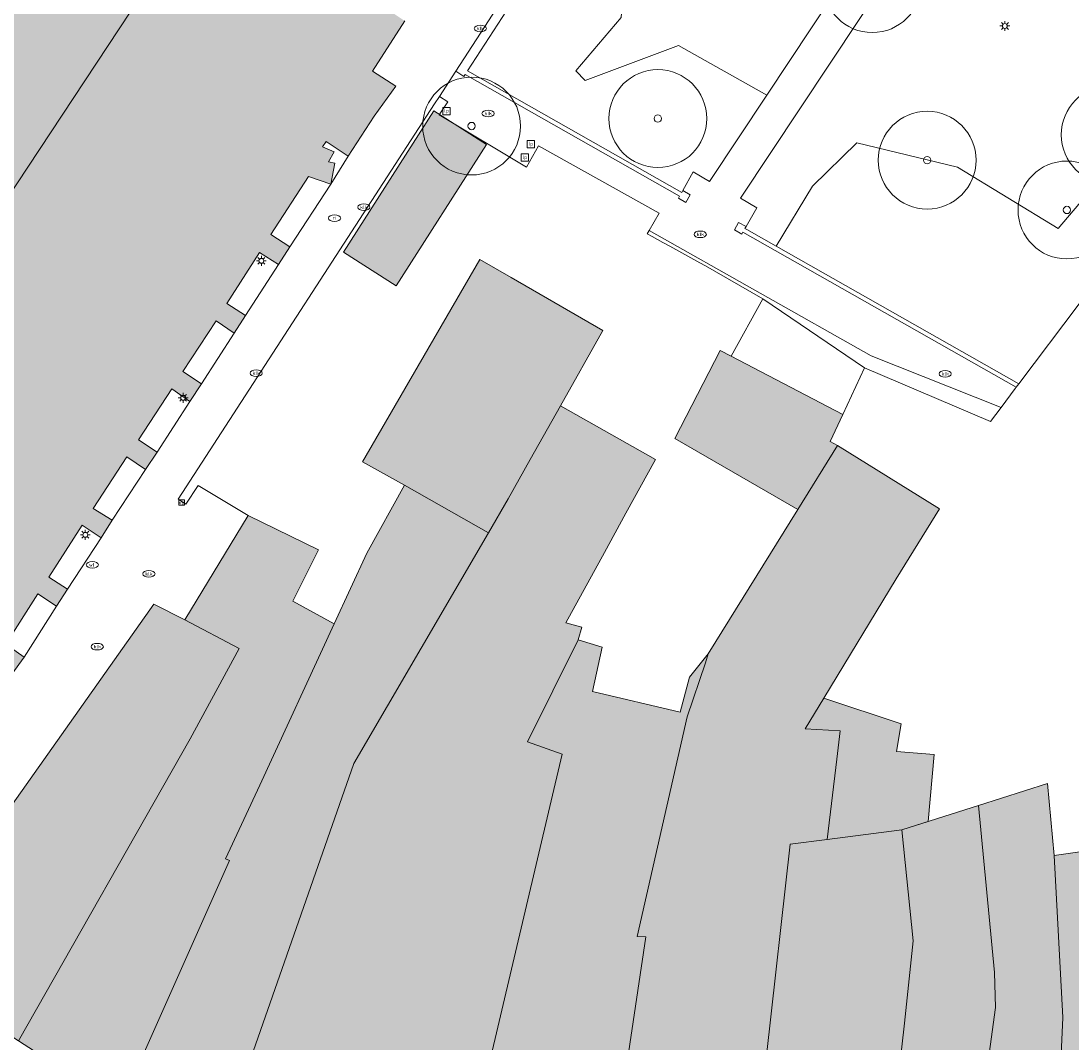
# Model space of a CAD drawing. Header units: metres. Extents: x 187482 to 189800, y 333582 to 335019.
# Tile 227 of 256: x 188946 to 188999, y 334400 to 334452. Entities that reach past the tile are written whole.
import ezdxf
from ezdxf.enums import TextEntityAlignment as Align

# ---------------------------------------------------------------- set-up
doc = ezdxf.new("R2010")
doc.units = ezdxf.units.M
doc.layers.get('0').update_dxf_attribs({"color": 252, "lineweight": 18})
for name, color, linetype, lineweight in [('B-WE-GR-BEPLANTING_CULTUUR_HEESTERS-GV', 252, 'Continuous', 18), ('B-WE-GR-BEPLANTING_CULTUUR_VASTE PLANTENVAK-GV', 252, 'Continuous', 18), ('B-WE-GR-BOOM-S', 252, 'Continuous', 18), ('B-WE-IE-MEUBILAIR-S', 252, 'Continuous', 18), ('B-WE-IE-TERREINAFSCHEIDING_KUNSTMATIG_HEKWERK-G', 252, 'IE-TERREINAFSCHEIDING_KUNSTMATIG-SO', 18), ('B-WE-IE-TERREINAFSCHEIDING_KUNSTMATIG_MUUR-G', 252, 'IE-TERREINAFSCHEIDING_KUNSTMATIG-SO', 18), ('B-WE-IE-TERREINAFSCHEIDING_KUNSTMATIG_MUUR-GV', 252, 'Continuous', 18), ('B-WE-OG-BEBOUWING-GV', 252, 'Continuous', 18), ('B-WE-OG-BEBOUWING_LUIFEL-GV', 252, 'Continuous', 18), ('B-WE-OG-TERREIN_ERF-GV', 252, 'Continuous', 18), ('B-WE-VH-OPENVERHARDING_SIERBESTRATING-GV', 252, 'Continuous', 18), ('B-WE-VH-OPENVERHARDING_STRAATBAKSTEEN-GV', 252, 'Continuous', 18)]:
    doc.layers.add(name, color=color, linetype=linetype, lineweight=lineweight)
doc.layers.add('B-WE-OG-BEBOUWING-V', color=7, linetype='Continuous', lineweight=18, true_color=0xf0f0f0)
doc.styles.add('NLCS-ISO', font='NLCS-ISO.ttf')
doc.linetypes.add('IE-TERREINAFSCHEIDING_KUNSTMATIG-SO', pattern='A,4,[82,NLCS.SHX,S=0.75,R=90,X=0,Y=0],4,-2', length=10)

# ---------------------------------------------------------------- blocks, each defined once
blk = doc.blocks.new('SIE-MEUBILAIR_BORD_LOCATIEPAAL-SO')
blk.add_lwpolyline([(-0.75, -0.75), (0.75, -0.75), (0.75, 0.75), (-0.75, 0.75)], close=True)
at = {"style": 'NLCS-ISO'}
blk.add_text('lp', height=0.75, dxfattribs=at).set_placement((0.01, 0.12), align=Align.MIDDLE_CENTER)
blk = doc.blocks.new('SIE-MEUBILAIR_BORD_VERKEER-SO')
blk.add_lwpolyline([(-0.5625, -0.5625), (0.5625, -0.5625), (0.5625, 0.5625), (-0.5625, 0.5625)], close=True)
at = {"style": 'NLCS-ISO'}
blk.add_text('vb', height=0.75, dxfattribs=at).set_placement((0, 0), align=Align.MIDDLE_CENTER)
blk = doc.blocks.new('SIE-MEUBILAIR_PAAL_LICHTMAST-SO')
for points in [[(-0.62, 0), (-1, 0)], [(-0.71, 0.71), (-0.44, 0.44)], [(0, 1), (0, 0.62)], [(0.44, 0.44), (0.71, 0.71)], [(1, 0), (0.62, 0)], [(-0.71, -0.71), (-0.44, -0.44)], [(0, -0.62), (0, -1)], [(0.44, -0.44), (0.71, -0.71)]]:
    blk.add_lwpolyline(points)
blk.add_circle((0, 0), 0.5)
blk = doc.blocks.new('SIE-MEUBILAIR_PUT_WATERLEIDINGPUT-SO')
blk.add_ellipse((0, 0), major_axis=(1.25, 0), ratio=0.54)
at = {"style": 'NLCS-ISO'}
blk.add_text('wl', height=0.75, dxfattribs=at).set_placement((-0.14, 0), align=Align.MIDDLE_CENTER)
blk = doc.blocks.new('SIE-MEUBILAIR_PUT_KOLK-SO')
blk.add_ellipse((0, 0), major_axis=(1.25, 0), ratio=0.54)
at = {"style": 'NLCS-ISO'}
blk.add_text('klk', height=0.75, dxfattribs=at).set_placement((0.03, 0), align=Align.MIDDLE_CENTER)
blk = doc.blocks.new('SIE-MEUBILAIR_PUT_RIOOLPUT-SO')
blk.add_ellipse((0, 0), major_axis=(1.25, 0), ratio=0.54)
at = {"style": 'NLCS-ISO'}
blk.add_text('ri', height=0.75, dxfattribs=at).set_placement((-0.04, 0.07), align=Align.MIDDLE_CENTER)
blk = doc.blocks.new('SGR-BOOM_GBKN-SO')
at = {"color": 0, "linetype": 'ByBlock', "lineweight": 18}
for radius in [2, 0.15]:
    blk.add_circle((0, 0), radius, dxfattribs=at)

msp = doc.modelspace()

# ---------------------------------------------------------------- hatches: boundary and pattern name
at = {"layer": 'B-WE-OG-BEBOUWING-V'}
h = msp.add_hatch(color=256, dxfattribs=at)
h.dxf.hatch_style = 1
h.paths.add_polyline_path([(188938.757, 334440.071), (188926.433, 334448.333), (188934.615, 334460.335), (188943.94, 334454.204), (188942.301, 334451.751), (188945.142, 334449.86)], flags=16)
h.paths.add_polyline_path([(188924.249, 334476.285), (188921.843, 334472.686), (188925.569, 334470.202), (188923.668, 334467.415), (188925.724, 334466.012), (188915.809, 334451.105), (188927.046, 334432.276), (188927.263, 334432.405), (188927.084, 334432.706), (188931.425, 334439.168), (188934.241, 334437.297), (188928.952, 334429.57), (188928.773, 334429.871), (188928.558, 334429.743), (188932.145, 334423.732), (188955.368, 334458.895), (188933.888, 334473.283), (188936.951, 334478.191), (188937.223, 334477.795), (188937.572, 334477.938), (188937.668, 334478.172), (188937.611, 334478.472), (188937.508, 334478.529), (188939.28, 334481.397), (188939.405, 334481.331), (188939.679, 334481.414), (188939.83, 334481.667), (188939.758, 334481.979), (188939.52, 334482.125), (188939.233, 334482.052), (188939.17, 334481.95), (188938.983, 334482.065), (188945.448, 334492.597), (188945.619, 334492.421), (188945.914, 334492.496), (188946.051, 334492.707), (188946.002, 334493.019), (188945.904, 334493.084), (188946.752, 334494.485), (188946.842, 334494.433), (188947.103, 334494.508), (188948.258, 334493.97), (188948.206, 334493.862), (188948.299, 334493.595), (188948.355, 334493.568), (188948.434, 334493.529), (188948.671, 334493.576), (188948.776, 334493.718), (188948.723, 334493.862), (188948.674, 334493.995), (188950.375, 334496.746), (188950.572, 334496.762), (188950.651, 334496.769), (188950.755, 334496.957), (188950.687, 334497.144), (188950.597, 334497.199), (188950.548, 334497.229), (188950.319, 334497), (188949.186, 334497.789), (188949.123, 334498.223), (188949.025, 334498.291), (188949.958, 334499.631), (188950.347, 334499.643), (188950.476, 334499.862), (188950.383, 334500.136), (188950.192, 334500.283), (188956.73, 334510.688), (188956.906, 334510.591), (188956.845, 334510.489), (188956.936, 334510.232), (188957.198, 334510.087), (188957.47, 334510.166), (188957.599, 334510.399), (188957.54, 334510.672), (188957.43, 334510.741), (188959.273, 334513.669), (188959.393, 334513.594), (188959.617, 334513.646), (188959.806, 334514.147), (188959.33, 334514.41), (188959.229, 334514.226), (188947.536, 334521.294), (188942.012, 334512.449), (188925.812, 334486.156), (188925.718, 334486.213), (188925.655, 334486.112), (188925.553, 334486.174), (188925.165, 334485.544), (188925.59, 334485.282), (188922.702, 334481.267), (188923.377, 334480.88), (188923.594, 334481.139), (188926.618, 334479.012), (188924.552, 334476.048)], flags=17)
h.paths.add_polyline_path([(188905.935, 334427.256), (188908.6, 334424.011), (188908.435, 334423.867), (188912.764, 334419.841), (188920.656, 334411.599), (188921.078, 334412.293), (188920.989, 334412.417), (188924.088, 334417.433), (188924.205, 334417.298), (188924.456, 334417.765), (188924.577, 334417.99), (188924.188, 334418.55), (188924.048, 334418.437), (188916.916, 334429.923), (188910.667, 334425.831), (188909.894, 334427.141), (188908.55, 334429.42), (188907.437, 334428.523)], flags=16)
h.paths.add_polyline_path([(188939.745, 334411.481), (188939.892, 334411.702), (188940.222, 334411.387), (188940.412, 334411.605), (188940.228, 334411.876), (188940.484, 334412.246), (188939.826, 334412.701), (188942.045, 334415.909), (188942.908, 334415.311), (188943.481, 334416.139), (188942.535, 334416.793), (188944.312, 334419.542), (188945.251, 334418.879), (188945.869, 334419.754), (188944.93, 334420.417), (188946.565, 334422.991), (188947.525, 334422.358), (188948.096, 334423.224), (188947.132, 334423.834), (188948.838, 334426.485), (188949.816, 334425.853), (188950.369, 334426.743), (188949.393, 334427.35), (188951.128, 334429.989), (188952.079, 334429.331), (188952.673, 334430.224), (188951.716, 334430.861), (188953.414, 334433.455), (188954.336, 334432.81), (188954.936, 334433.713), (188953.978, 334434.349), (188955.693, 334436.932), (188956.608, 334436.297), (188957.193, 334437.203), (188956.227, 334437.827), (188957.909, 334440.431), (188958.872, 334439.817), (188959.452, 334440.72), (188958.485, 334441.342), (188960.399, 334444.317), (188961.545, 334443.914), (188961.761, 334444.994), (188961.428, 334445.061), (188961.722, 334445.563), (188961.126, 334445.82), (188961.307, 334446.096), (188962.437, 334445.357), (188963.77, 334447.397), (188964.876, 334448.925), (188963.675, 334449.694), (188965.326, 334452.259), (188955.368, 334458.895), (188932.145, 334423.732), (188929.469, 334419.642), (188929.117, 334419.837), (188928.589, 334419.157), (188929.405, 334418.605), (188929.528, 334418.747), (188929.693, 334418.647), (188929.853, 334418.787), (188931.812, 334417.393), (188931.774, 334417.275), (188931.921, 334417.123), (188931.815, 334416.957), (188932.569, 334416.42), (188932.735, 334416.603), (188932.861, 334416.442), (188933.038, 334416.602), (188933.146, 334416.46), (188933.054, 334416.37), (188935.632, 334414.573), (188935.72, 334414.737), (188935.839, 334414.615), (188935.741, 334414.503), (188935.917, 334414.389), (188935.814, 334414.206), (188936.618, 334413.697), (188936.752, 334413.818), (188936.932, 334413.734), (188937.048, 334413.827), (188938.989, 334412.43), (188938.927, 334412.297), (188939.081, 334412.205), (188938.974, 334412.026)], flags=16)
h.paths.add_polyline_path([(188913.008, 334487.952), (188917.215, 334483.739), (188921.413, 334488.971), (188920.256, 334490.324), (188918.655, 334492.198), (188918.32, 334492.591), (188912.926, 334488.035)], flags=16)
h.paths.add_polyline_path([(188923.377, 334480.88), (188922.195, 334479.47), (188921.754, 334479.76), (188921.653, 334479.642), (188920.892, 334478.381), (188924.249, 334476.285), (188924.552, 334476.048), (188926.618, 334479.012), (188923.594, 334481.139)], flags=16)
edge = h.paths.add_edge_path(flags=16)
edge.add_arc((188926.59, 334519.687), 0.192, 313.8086, 360.7787)
edge.add_arc((188926.59, 334519.693), 0.192, 359.2213, 406.1914)
edge.add_arc((188926.585, 334519.698), 0.192, 43.8086, 90.7787)
edge.add_arc((188926.579, 334519.698), 0.192, 89.2213, 136.1914)
edge.add_arc((188926.574, 334519.693), 0.192, 133.8086, 180.7787)
edge.add_arc((188926.574, 334519.687), 0.192, 179.2213, 226.1914)
edge.add_arc((188926.579, 334519.682), 0.192, 223.8086, 270.7787)
edge.add_arc((188926.585, 334519.682), 0.192, 269.2213, 316.1914)
edge = h.paths.add_edge_path(flags=16)
edge.add_line((188931.211, 334517.205), (188931.099, 334517.262))
edge.add_line((188931.099, 334517.262), (188930.969, 334517.237))
edge.add_line((188930.969, 334517.237), (188930.892, 334517.155))
edge.add_line((188930.892, 334517.155), (188930.891, 334517.058))
edge.add_line((188930.891, 334517.058), (188930.91, 334516.968))
edge.add_line((188930.91, 334516.968), (188930.991, 334516.883))
edge.add_line((188930.991, 334516.883), (188931.114, 334516.876))
edge.add_line((188931.114, 334516.876), (188931.25, 334516.94))
edge.add_line((188931.25, 334516.94), (188931.27, 334517.064))
edge.add_arc((188931.078, 334517.067), 0.192, 359.2213, 406.1914)
edge = h.paths.add_edge_path(flags=16)
edge.add_line((188936.285, 334514.14), (188936.205, 334514.321))
edge.add_line((188936.205, 334514.321), (188935.976, 334514.308))
edge.add_line((188935.976, 334514.308), (188935.889, 334514.101))
edge.add_line((188935.889, 334514.101), (188935.986, 334513.966))
edge.add_line((188935.986, 334513.966), (188936.124, 334513.944))
edge.add_line((188936.124, 334513.944), (188936.226, 334513.999))
edge.add_arc((188936.093, 334514.137), 0.192, 313.8086, 360.7787)
h = msp.add_hatch(color=256, dxfattribs=at)
h.dxf.hatch_style = 1
h.paths.add_polyline_path([(188965.306, 334428.53), (188969.603, 334426.101), (188970.619, 334427.842), (188971.744, 334429.844), (188973.285, 334432.588), (188975.446, 334436.436), (188970.77, 334439.15), (188969.173, 334440.076), (188963.173, 334429.736)], flags=16)
h.paths.add_polyline_path([(188939.745, 334411.481), (188939.892, 334411.702), (188940.222, 334411.387), (188940.412, 334411.605), (188940.228, 334411.876), (188940.484, 334412.246), (188939.826, 334412.701), (188942.045, 334415.909), (188942.908, 334415.311), (188943.481, 334416.139), (188942.535, 334416.793), (188944.312, 334419.542), (188945.251, 334418.879), (188945.869, 334419.754), (188944.93, 334420.417), (188946.565, 334422.991), (188947.525, 334422.358), (188948.096, 334423.224), (188947.132, 334423.834), (188948.838, 334426.485), (188949.816, 334425.853), (188950.369, 334426.743), (188949.393, 334427.35), (188951.128, 334429.989), (188952.079, 334429.331), (188952.673, 334430.224), (188951.716, 334430.861), (188953.414, 334433.455), (188954.336, 334432.81), (188954.936, 334433.713), (188953.978, 334434.349), (188955.693, 334436.932), (188956.608, 334436.297), (188957.193, 334437.203), (188956.227, 334437.827), (188957.909, 334440.431), (188958.872, 334439.817), (188959.452, 334440.72), (188958.485, 334441.342), (188960.399, 334444.317), (188961.545, 334443.914), (188961.761, 334444.994), (188961.428, 334445.061), (188961.722, 334445.563), (188961.126, 334445.82), (188961.307, 334446.096), (188962.437, 334445.357), (188963.77, 334447.397), (188964.876, 334448.925), (188963.675, 334449.694), (188965.326, 334452.259), (188955.368, 334458.895), (188932.145, 334423.732), (188929.469, 334419.642), (188929.117, 334419.837), (188928.589, 334419.157), (188929.405, 334418.605), (188929.528, 334418.747), (188929.693, 334418.647), (188929.853, 334418.787), (188931.812, 334417.393), (188931.774, 334417.275), (188931.921, 334417.123), (188931.815, 334416.957), (188932.569, 334416.42), (188932.735, 334416.603), (188932.861, 334416.442), (188933.038, 334416.602), (188933.146, 334416.46), (188933.054, 334416.37), (188935.632, 334414.573), (188935.72, 334414.737), (188935.839, 334414.615), (188935.741, 334414.503), (188935.917, 334414.389), (188935.814, 334414.206), (188936.618, 334413.697), (188936.752, 334413.818), (188936.932, 334413.734), (188937.048, 334413.827), (188938.989, 334412.43), (188938.927, 334412.297), (188939.081, 334412.205), (188938.974, 334412.026)], flags=16)
h.paths.add_polyline_path([(188969.513, 334445.938), (188966.819, 334447.662), (188962.2, 334440.444), (188964.893, 334438.72)], flags=17)
h = msp.add_hatch(color=256, dxfattribs=at)
h.dxf.hatch_style = 1
h.paths.add_polyline_path([(188939.745, 334411.481), (188939.892, 334411.702), (188940.222, 334411.387), (188940.412, 334411.605), (188940.228, 334411.876), (188940.484, 334412.246), (188939.826, 334412.701), (188942.045, 334415.909), (188942.908, 334415.311), (188943.481, 334416.139), (188942.535, 334416.793), (188944.312, 334419.542), (188945.251, 334418.879), (188945.869, 334419.754), (188944.93, 334420.417), (188946.565, 334422.991), (188947.525, 334422.358), (188948.096, 334423.224), (188947.132, 334423.834), (188948.838, 334426.485), (188949.816, 334425.853), (188950.369, 334426.743), (188949.393, 334427.35), (188951.128, 334429.989), (188952.079, 334429.331), (188952.673, 334430.224), (188951.716, 334430.861), (188953.414, 334433.455), (188954.336, 334432.81), (188954.936, 334433.713), (188953.978, 334434.349), (188955.693, 334436.932), (188956.608, 334436.297), (188957.193, 334437.203), (188956.227, 334437.827), (188957.909, 334440.431), (188958.872, 334439.817), (188959.452, 334440.72), (188958.485, 334441.342), (188960.399, 334444.317), (188961.545, 334443.914), (188961.761, 334444.994), (188961.428, 334445.061), (188961.722, 334445.563), (188961.126, 334445.82), (188961.307, 334446.096), (188962.437, 334445.357), (188963.77, 334447.397), (188964.876, 334448.925), (188963.675, 334449.694), (188965.326, 334452.259), (188955.368, 334458.895), (188932.145, 334423.732), (188929.469, 334419.642), (188929.117, 334419.837), (188928.589, 334419.157), (188929.405, 334418.605), (188929.528, 334418.747), (188929.693, 334418.647), (188929.853, 334418.787), (188931.812, 334417.393), (188931.774, 334417.275), (188931.921, 334417.123), (188931.815, 334416.957), (188932.569, 334416.42), (188932.735, 334416.603), (188932.861, 334416.442), (188933.038, 334416.602), (188933.146, 334416.46), (188933.054, 334416.37), (188935.632, 334414.573), (188935.72, 334414.737), (188935.839, 334414.615), (188935.741, 334414.503), (188935.917, 334414.389), (188935.814, 334414.206), (188936.618, 334413.697), (188936.752, 334413.818), (188936.932, 334413.734), (188937.048, 334413.827), (188938.989, 334412.43), (188938.927, 334412.297), (188939.081, 334412.205), (188938.974, 334412.026)], flags=16)
h.paths.add_polyline_path([(188943.135, 334409.833), (188943.028, 334409.607), (188942.893, 334409.671), (188942.764, 334409.399), (188943.195, 334409.086), (188939.655, 334403.988), (188945.588, 334400.133), (188954.358, 334415.571), (188956.869, 334420.189), (188954.078, 334421.656), (188952.506, 334422.456), (188943.451, 334409.684)], flags=17)
h = msp.add_hatch(color=256, dxfattribs=at)
h.dxf.hatch_style = 1
h.paths.add_polyline_path([(188975.25, 334389.342), (188977.651, 334405.449), (188977.21, 334405.479), (188979.766, 334416.693), (188980.692, 334419.464), (188980.844, 334419.92), (188979.889, 334418.727), (188979.396, 334416.933), (188974.921, 334417.992), (188975.421, 334420.252), (188974.198, 334420.64), (188971.608, 334415.422), (188973.374, 334414.793), (188967.693, 334390.725), (188968.648, 334390.401)], flags=16)
h.paths.add_polyline_path([(188961.727, 334421.453), (188957.912, 334413.203), (188956.171, 334409.444), (188956.374, 334409.354), (188950.774, 334396.791), (188955.883, 334394.728), (188962.72, 334414.307), (188969.603, 334426.101), (188965.306, 334428.53), (188963.397, 334425.063)], flags=17)
h.paths.add_polyline_path([(188965.306, 334428.53), (188969.603, 334426.101), (188970.619, 334427.842), (188971.744, 334429.844), (188973.285, 334432.588), (188975.446, 334436.436), (188970.77, 334439.15), (188969.173, 334440.076), (188963.173, 334429.736)], flags=16)
h.paths.add_polyline_path([(188939.745, 334411.481), (188939.892, 334411.702), (188940.222, 334411.387), (188940.412, 334411.605), (188940.228, 334411.876), (188940.484, 334412.246), (188939.826, 334412.701), (188942.045, 334415.909), (188942.908, 334415.311), (188943.481, 334416.139), (188942.535, 334416.793), (188944.312, 334419.542), (188945.251, 334418.879), (188945.869, 334419.754), (188944.93, 334420.417), (188946.565, 334422.991), (188947.525, 334422.358), (188948.096, 334423.224), (188947.132, 334423.834), (188948.838, 334426.485), (188949.816, 334425.853), (188950.369, 334426.743), (188949.393, 334427.35), (188951.128, 334429.989), (188952.079, 334429.331), (188952.673, 334430.224), (188951.716, 334430.861), (188953.414, 334433.455), (188954.336, 334432.81), (188954.936, 334433.713), (188953.978, 334434.349), (188955.693, 334436.932), (188956.608, 334436.297), (188957.193, 334437.203), (188956.227, 334437.827), (188957.909, 334440.431), (188958.872, 334439.817), (188959.452, 334440.72), (188958.485, 334441.342), (188960.399, 334444.317), (188961.545, 334443.914), (188961.761, 334444.994), (188961.428, 334445.061), (188961.722, 334445.563), (188961.126, 334445.82), (188961.307, 334446.096), (188962.437, 334445.357), (188963.77, 334447.397), (188964.876, 334448.925), (188963.675, 334449.694), (188965.326, 334452.259), (188955.368, 334458.895), (188932.145, 334423.732), (188929.469, 334419.642), (188929.117, 334419.837), (188928.589, 334419.157), (188929.405, 334418.605), (188929.528, 334418.747), (188929.693, 334418.647), (188929.853, 334418.787), (188931.812, 334417.393), (188931.774, 334417.275), (188931.921, 334417.123), (188931.815, 334416.957), (188932.569, 334416.42), (188932.735, 334416.603), (188932.861, 334416.442), (188933.038, 334416.602), (188933.146, 334416.46), (188933.054, 334416.37), (188935.632, 334414.573), (188935.72, 334414.737), (188935.839, 334414.615), (188935.741, 334414.503), (188935.917, 334414.389), (188935.814, 334414.206), (188936.618, 334413.697), (188936.752, 334413.818), (188936.932, 334413.734), (188937.048, 334413.827), (188938.989, 334412.43), (188938.927, 334412.297), (188939.081, 334412.205), (188938.974, 334412.026)], flags=16)
h = msp.add_hatch(color=256, dxfattribs=at)
h.dxf.hatch_style = 1
h.paths.add_polyline_path([(188945.588, 334400.133), (188950.774, 334396.791), (188956.374, 334409.354), (188956.171, 334409.444), (188957.912, 334413.203), (188961.727, 334421.453), (188959.604, 334422.614), (188960.914, 334425.232), (188957.32, 334426.98), (188954.078, 334421.656), (188956.869, 334420.189), (188954.358, 334415.571)], flags=17)
h.paths.add_polyline_path([(188939.745, 334411.481), (188939.892, 334411.702), (188940.222, 334411.387), (188940.412, 334411.605), (188940.228, 334411.876), (188940.484, 334412.246), (188939.826, 334412.701), (188942.045, 334415.909), (188942.908, 334415.311), (188943.481, 334416.139), (188942.535, 334416.793), (188944.312, 334419.542), (188945.251, 334418.879), (188945.869, 334419.754), (188944.93, 334420.417), (188946.565, 334422.991), (188947.525, 334422.358), (188948.096, 334423.224), (188947.132, 334423.834), (188948.838, 334426.485), (188949.816, 334425.853), (188950.369, 334426.743), (188949.393, 334427.35), (188951.128, 334429.989), (188952.079, 334429.331), (188952.673, 334430.224), (188951.716, 334430.861), (188953.414, 334433.455), (188954.336, 334432.81), (188954.936, 334433.713), (188953.978, 334434.349), (188955.693, 334436.932), (188956.608, 334436.297), (188957.193, 334437.203), (188956.227, 334437.827), (188957.909, 334440.431), (188958.872, 334439.817), (188959.452, 334440.72), (188958.485, 334441.342), (188960.399, 334444.317), (188961.545, 334443.914), (188961.761, 334444.994), (188961.428, 334445.061), (188961.722, 334445.563), (188961.126, 334445.82), (188961.307, 334446.096), (188962.437, 334445.357), (188963.77, 334447.397), (188964.876, 334448.925), (188963.675, 334449.694), (188965.326, 334452.259), (188955.368, 334458.895), (188932.145, 334423.732), (188929.469, 334419.642), (188929.117, 334419.837), (188928.589, 334419.157), (188929.405, 334418.605), (188929.528, 334418.747), (188929.693, 334418.647), (188929.853, 334418.787), (188931.812, 334417.393), (188931.774, 334417.275), (188931.921, 334417.123), (188931.815, 334416.957), (188932.569, 334416.42), (188932.735, 334416.603), (188932.861, 334416.442), (188933.038, 334416.602), (188933.146, 334416.46), (188933.054, 334416.37), (188935.632, 334414.573), (188935.72, 334414.737), (188935.839, 334414.615), (188935.741, 334414.503), (188935.917, 334414.389), (188935.814, 334414.206), (188936.618, 334413.697), (188936.752, 334413.818), (188936.932, 334413.734), (188937.048, 334413.827), (188938.989, 334412.43), (188938.927, 334412.297), (188939.081, 334412.205), (188938.974, 334412.026)], flags=16)
h = msp.add_hatch(color=256, dxfattribs=at)
h.dxf.hatch_style = 1
h.paths.add_polyline_path([(188974.198, 334420.64), (188974.381, 334421.273), (188973.568, 334421.493), (188975.543, 334425.102), (188976.635, 334427.097), (188978.147, 334429.846), (188973.285, 334432.588), (188971.744, 334429.844), (188970.619, 334427.842), (188969.603, 334426.101), (188962.72, 334414.307), (188955.883, 334394.728), (188967.693, 334390.725), (188973.374, 334414.793), (188971.608, 334415.422)], flags=17)
h.paths.add_polyline_path([(188975.25, 334389.342), (188977.651, 334405.449), (188977.21, 334405.479), (188979.766, 334416.693), (188980.692, 334419.464), (188980.844, 334419.92), (188979.889, 334418.727), (188979.396, 334416.933), (188974.921, 334417.992), (188975.421, 334420.252), (188974.198, 334420.64), (188971.608, 334415.422), (188973.374, 334414.793), (188967.693, 334390.725), (188968.648, 334390.401)], flags=16)
h.paths.add_polyline_path([(188965.306, 334428.53), (188969.603, 334426.101), (188970.619, 334427.842), (188971.744, 334429.844), (188973.285, 334432.588), (188975.446, 334436.436), (188970.77, 334439.15), (188969.173, 334440.076), (188963.173, 334429.736)], flags=16)
h.paths.add_polyline_path([(188939.745, 334411.481), (188939.892, 334411.702), (188940.222, 334411.387), (188940.412, 334411.605), (188940.228, 334411.876), (188940.484, 334412.246), (188939.826, 334412.701), (188942.045, 334415.909), (188942.908, 334415.311), (188943.481, 334416.139), (188942.535, 334416.793), (188944.312, 334419.542), (188945.251, 334418.879), (188945.869, 334419.754), (188944.93, 334420.417), (188946.565, 334422.991), (188947.525, 334422.358), (188948.096, 334423.224), (188947.132, 334423.834), (188948.838, 334426.485), (188949.816, 334425.853), (188950.369, 334426.743), (188949.393, 334427.35), (188951.128, 334429.989), (188952.079, 334429.331), (188952.673, 334430.224), (188951.716, 334430.861), (188953.414, 334433.455), (188954.336, 334432.81), (188954.936, 334433.713), (188953.978, 334434.349), (188955.693, 334436.932), (188956.608, 334436.297), (188957.193, 334437.203), (188956.227, 334437.827), (188957.909, 334440.431), (188958.872, 334439.817), (188959.452, 334440.72), (188958.485, 334441.342), (188960.399, 334444.317), (188961.545, 334443.914), (188961.761, 334444.994), (188961.428, 334445.061), (188961.722, 334445.563), (188961.126, 334445.82), (188961.307, 334446.096), (188962.437, 334445.357), (188963.77, 334447.397), (188964.876, 334448.925), (188963.675, 334449.694), (188965.326, 334452.259), (188955.368, 334458.895), (188932.145, 334423.732), (188929.469, 334419.642), (188929.117, 334419.837), (188928.589, 334419.157), (188929.405, 334418.605), (188929.528, 334418.747), (188929.693, 334418.647), (188929.853, 334418.787), (188931.812, 334417.393), (188931.774, 334417.275), (188931.921, 334417.123), (188931.815, 334416.957), (188932.569, 334416.42), (188932.735, 334416.603), (188932.861, 334416.442), (188933.038, 334416.602), (188933.146, 334416.46), (188933.054, 334416.37), (188935.632, 334414.573), (188935.72, 334414.737), (188935.839, 334414.615), (188935.741, 334414.503), (188935.917, 334414.389), (188935.814, 334414.206), (188936.618, 334413.697), (188936.752, 334413.818), (188936.932, 334413.734), (188937.048, 334413.827), (188938.989, 334412.43), (188938.927, 334412.297), (188939.081, 334412.205), (188938.974, 334412.026)], flags=16)
h = msp.add_hatch(color=256, dxfattribs=at)
h.dxf.hatch_style = 1
h.paths.add_polyline_path([(188985.416, 334427.298), (188987.442, 334430.567), (188987.068, 334430.773), (188987.714, 334432.14), (188982.005, 334435.136), (188981.454, 334435.425), (188979.128, 334430.92)], flags=16)
h.paths.add_polyline_path([(188975.25, 334389.342), (188977.651, 334405.449), (188977.21, 334405.479), (188979.766, 334416.693), (188980.692, 334419.464), (188980.844, 334419.92), (188979.889, 334418.727), (188979.396, 334416.933), (188974.921, 334417.992), (188975.421, 334420.252), (188974.198, 334420.64), (188971.608, 334415.422), (188973.374, 334414.793), (188967.693, 334390.725), (188968.648, 334390.401)], flags=16)
h.paths.add_polyline_path([(188980.844, 334419.92), (188980.692, 334419.464), (188979.766, 334416.693), (188977.21, 334405.479), (188977.651, 334405.449), (188975.25, 334389.342), (188982.603, 334388.59), (188985.019, 334410.193), (188986.918, 334410.434), (188987.419, 334414.527), (188987.587, 334415.981), (188985.788, 334416.086), (188986.741, 334417.657), (188990.44, 334423.755), (188992.659, 334427.335), (188987.442, 334430.567), (188985.416, 334427.298)], flags=17)
h.paths.add_polyline_path([(188965.306, 334428.53), (188969.603, 334426.101), (188970.619, 334427.842), (188971.744, 334429.844), (188973.285, 334432.588), (188975.446, 334436.436), (188970.77, 334439.15), (188969.173, 334440.076), (188963.173, 334429.736)], flags=16)
h.paths.add_polyline_path([(188986.741, 334417.657), (188985.788, 334416.086), (188987.587, 334415.981), (188987.419, 334414.527), (188986.918, 334410.434), (188990.732, 334410.922), (188992.079, 334411.349), (188992.389, 334414.769), (188990.464, 334414.923), (188990.699, 334416.335)], flags=16)
h = msp.add_hatch(color=256, dxfattribs=at)
h.dxf.hatch_style = 1
h.paths.add_polyline_path([(188986.918, 334410.434), (188985.019, 334410.193), (188982.603, 334388.59), (188989.387, 334387.897), (188990.878, 334401.044), (188991.309, 334405.253), (188990.732, 334410.922)], flags=17)
h.paths.add_polyline_path([(188986.741, 334417.657), (188985.788, 334416.086), (188987.587, 334415.981), (188987.419, 334414.527), (188986.918, 334410.434), (188990.732, 334410.922), (188992.079, 334411.349), (188992.389, 334414.769), (188990.464, 334414.923), (188990.699, 334416.335)], flags=16)
h = msp.add_hatch(color=256, dxfattribs=at)
h.dxf.hatch_style = 1
h.paths.add_polyline_path([(188998.33, 334387.318), (188998.972, 334401.327), (188998.522, 334409.616), (188998.18, 334413.283), (188994.655, 334412.165), (188995.465, 334403.628), (188995.525, 334401.849), (188993.617, 334387.875)], flags=16)
h.paths.add_polyline_path([(188990.732, 334410.922), (188991.309, 334405.253), (188990.878, 334401.044), (188989.387, 334387.897), (188993.617, 334387.875), (188995.525, 334401.849), (188995.465, 334403.628), (188994.655, 334412.165)], flags=17)
h.paths.add_polyline_path([(188986.741, 334417.657), (188985.788, 334416.086), (188987.587, 334415.981), (188987.419, 334414.527), (188986.918, 334410.434), (188990.732, 334410.922), (188992.079, 334411.349), (188992.389, 334414.769), (188990.464, 334414.923), (188990.699, 334416.335)], flags=16)
h = msp.add_hatch(color=256, dxfattribs=at)
h.dxf.hatch_style = 1
h.paths.add_polyline_path([(188998.33, 334387.318), (188998.972, 334401.327), (188998.522, 334409.616), (188998.18, 334413.283), (188994.655, 334412.165), (188995.465, 334403.628), (188995.525, 334401.849), (188993.617, 334387.875)], flags=16)
h.paths.add_polyline_path([(188998.522, 334409.616), (188998.972, 334401.327), (188998.33, 334387.318), (188999.309, 334387.372), (189001.557, 334387.496), (189002.23, 334397.297), (189002.377, 334401.107), (189001.997, 334401.11), (189001.594, 334404.894), (189000.556, 334409.896)], flags=17)

# ---------------------------------------------------------------- linework, layer by layer
at = {"layer": 'B-WE-GR-BEPLANTING_CULTUUR_HEESTERS-GV', "flags": 128}
for points in [[(188975.294, 334457.898), (188974.996, 334457.448), (188973.959, 334458.074), (188971.415, 334454.152), (188968.539, 334449.704), (188979.482, 334443.491), (188979.536, 334443.586), (188980.073, 334444.542), (188980.911, 334444.052), (188983.832, 334448.463), (188979.32, 334451), (188974.556, 334449.215), (188974.07, 334449.708), (188976.384, 334452.434), (188976.635, 334455.372)], [(189007.639, 334449.211), (189000.383, 334448.625), (189000.651, 334443.926), (188998.728, 334441.654), (188993.574, 334444.786), (188988.427, 334446.036), (188986.16, 334443.822), (188984.311, 334440.749), (188996.716, 334433.715), (188999.79, 334437.796), (189000, 334438.101), (189004.681, 334444.889), (189006.166, 334447.042), (189006.461, 334447.478)]]:
    msp.add_lwpolyline(points, close=True, dxfattribs=at)
at = {"layer": 'B-WE-GR-BEPLANTING_CULTUUR_VASTE PLANTENVAK-GV', "flags": 128}
for points in [[(188982.772, 334441.748), (188982.718, 334441.653), (188982.814, 334441.598), (188984.311, 334440.749), (188986.16, 334443.822), (188988.427, 334446.036), (188993.574, 334444.786), (188998.728, 334441.654), (189000.651, 334443.926), (189000.383, 334448.625), (189007.639, 334449.211), (189011.05, 334454.232), (189008.728, 334457.714), (189011.475, 334459.04), (189014.608, 334464.595), (189015.607, 334469.674), (189016.845, 334473.977), (189009.109, 334479.249), (188999.02, 334485.148), (188994.976, 334486.876), (188994.5, 334486.187), (188992.742, 334483.64)], [(188975.294, 334457.898), (188976.635, 334455.372), (188976.384, 334452.434), (188974.07, 334449.708), (188974.556, 334449.215), (188979.32, 334451), (188983.832, 334448.463), (188988.44, 334455.421)], [(188990.109, 334454.68), (188982.481, 334443.204), (188983.32, 334442.714), (188982.772, 334441.748)]]:
    msp.add_lwpolyline(points, dxfattribs=at)
at = {"layer": 'B-WE-IE-TERREINAFSCHEIDING_KUNSTMATIG_HEKWERK-G', "ltscale": 0.2, "flags": 128}
msp.add_lwpolyline([(188988.831, 334434.53), (188995.264, 334431.788)], dxfattribs=at)
at = {"layer": 'B-WE-IE-TERREINAFSCHEIDING_KUNSTMATIG_MUUR-G', "ltscale": 0.2, "flags": 128}
for points in [[(188966.855, 334448.019), (188967.105, 334448.404), (188967.523, 334448.133), (188967.085, 334447.457)], [(188966.855, 334448.019), (188953.754, 334427.822), (188954.142, 334427.564)], [(188977.725, 334441.378), (188977.97, 334441.243), (188978.517, 334440.942), (188978.884, 334440.741), (188980.407, 334439.905), (188980.693, 334439.748), (188983.624, 334438.061)], [(188995.264, 334431.788), (188995.809, 334432.511), (188996.535, 334433.475), (188996.582, 334433.537), (188996.716, 334433.715), (188999.79, 334437.796)], [(188954.142, 334427.564), (188954.776, 334428.518), (188957.32, 334426.98)]]:
    msp.add_lwpolyline(points, dxfattribs=at)
at = {"layer": 'B-WE-IE-TERREINAFSCHEIDING_KUNSTMATIG_MUUR-GV', "flags": 128}
for points in [[(188967.937, 334449.687), (188968.354, 334449.418), (188968.419, 334449.519), (188979.373, 334443.299), (188979.319, 334443.204), (188979.701, 334442.987), (188979.919, 334443.369), (188979.536, 334443.586), (188979.482, 334443.491), (188968.539, 334449.704), (188971.415, 334454.152), (188973.959, 334458.074), (188974.996, 334457.448), (188975.294, 334457.898), (188978.17, 334462.236), (188978.223, 334462.317), (188977.817, 334462.586), (188977.67, 334462.364), (188974.848, 334458.107), (188973.807, 334458.736)], [(188996.716, 334433.715), (188984.311, 334440.749), (188982.814, 334441.598), (188982.718, 334441.653), (188982.772, 334441.748), (188982.39, 334441.965), (188982.173, 334441.583), (188982.555, 334441.366), (188982.61, 334441.461), (188996.582, 334433.537)]]:
    msp.add_lwpolyline(points, close=True, dxfattribs=at)
at = {"layer": 'B-WE-OG-BEBOUWING-GV', "flags": 128}
for points in [[(188932.145, 334423.732), (188955.368, 334458.895), (188933.888, 334473.283)], [(188955.368, 334458.895), (188932.145, 334423.732)], [(188945.251, 334418.879), (188945.869, 334419.754), (188944.93, 334420.417), (188946.565, 334422.991), (188947.525, 334422.358), (188948.096, 334423.224), (188947.132, 334423.834), (188948.838, 334426.485), (188949.816, 334425.853), (188950.369, 334426.743), (188949.393, 334427.35), (188951.128, 334429.989), (188952.079, 334429.331), (188952.673, 334430.224), (188951.716, 334430.861), (188953.414, 334433.455), (188954.336, 334432.81), (188954.936, 334433.713), (188953.978, 334434.349), (188955.693, 334436.932), (188956.608, 334436.297), (188957.193, 334437.203), (188956.227, 334437.827), (188957.909, 334440.431), (188958.872, 334439.817), (188959.452, 334440.72), (188958.485, 334441.342), (188960.399, 334444.317), (188961.545, 334443.914), (188961.761, 334444.994), (188961.428, 334445.061), (188961.722, 334445.563), (188961.126, 334445.82), (188961.307, 334446.096), (188962.437, 334445.357), (188963.77, 334447.397), (188964.876, 334448.925), (188963.675, 334449.694), (188965.326, 334452.259)]]:
    msp.add_lwpolyline(points, dxfattribs=at)
for points in [[(188965.306, 334428.53), (188969.603, 334426.101), (188970.619, 334427.842), (188971.744, 334429.844), (188973.285, 334432.588), (188975.446, 334436.436), (188970.77, 334439.15), (188969.173, 334440.076), (188963.173, 334429.736)], [(188987.714, 334432.14), (188988.831, 334434.53), (188983.624, 334438.061), (188982.005, 334435.136)], [(188985.416, 334427.298), (188987.442, 334430.567), (188987.068, 334430.773), (188987.714, 334432.14), (188982.005, 334435.136), (188981.454, 334435.425), (188979.128, 334430.92)], [(188974.198, 334420.64), (188974.381, 334421.273), (188973.568, 334421.493), (188975.543, 334425.102), (188976.635, 334427.097), (188978.147, 334429.846), (188973.285, 334432.588), (188971.744, 334429.844), (188970.619, 334427.842), (188969.603, 334426.101), (188962.72, 334414.307), (188955.883, 334394.728), (188967.693, 334390.725), (188973.374, 334414.793), (188971.608, 334415.422)], [(188980.844, 334419.92), (188980.692, 334419.464), (188979.766, 334416.693), (188977.21, 334405.479), (188977.651, 334405.449), (188975.25, 334389.342), (188982.603, 334388.59), (188985.019, 334410.193), (188986.918, 334410.434), (188987.419, 334414.527), (188987.587, 334415.981), (188985.788, 334416.086), (188986.741, 334417.657), (188990.44, 334423.755), (188992.659, 334427.335), (188987.442, 334430.567), (188985.416, 334427.298)], [(188961.727, 334421.453), (188957.912, 334413.203), (188956.171, 334409.444), (188956.374, 334409.354), (188950.774, 334396.791), (188955.883, 334394.728), (188962.72, 334414.307), (188969.603, 334426.101), (188965.306, 334428.53), (188963.397, 334425.063)], [(188945.588, 334400.133), (188950.774, 334396.791), (188956.374, 334409.354), (188956.171, 334409.444), (188957.912, 334413.203), (188961.727, 334421.453), (188959.604, 334422.614), (188960.914, 334425.232), (188957.32, 334426.98), (188954.078, 334421.656), (188956.869, 334420.189), (188954.358, 334415.571)], [(188943.135, 334409.833), (188943.028, 334409.607), (188942.893, 334409.671), (188942.764, 334409.399), (188943.195, 334409.086), (188939.655, 334403.988), (188945.588, 334400.133), (188954.358, 334415.571), (188956.869, 334420.189), (188954.078, 334421.656), (188952.506, 334422.456), (188943.451, 334409.684)], [(188975.25, 334389.342), (188977.651, 334405.449), (188977.21, 334405.479), (188979.766, 334416.693), (188980.692, 334419.464), (188980.844, 334419.92), (188979.889, 334418.727), (188979.396, 334416.933), (188974.921, 334417.992), (188975.421, 334420.252), (188974.198, 334420.64), (188971.608, 334415.422), (188973.374, 334414.793), (188967.693, 334390.725), (188968.648, 334390.401)], [(188998.33, 334387.318), (188998.972, 334401.327), (188998.522, 334409.616), (188998.18, 334413.283), (188994.655, 334412.165), (188995.465, 334403.628), (188995.525, 334401.849), (188993.617, 334387.875)], [(188990.732, 334410.922), (188991.309, 334405.253), (188990.878, 334401.044), (188989.387, 334387.897), (188993.617, 334387.875), (188995.525, 334401.849), (188995.465, 334403.628), (188994.655, 334412.165)], [(188986.918, 334410.434), (188985.019, 334410.193), (188982.603, 334388.59), (188989.387, 334387.897), (188990.878, 334401.044), (188991.309, 334405.253), (188990.732, 334410.922)], [(188998.522, 334409.616), (188998.972, 334401.327), (188998.33, 334387.318), (188999.309, 334387.372), (189001.557, 334387.496), (189002.23, 334397.297), (189002.377, 334401.107), (189001.997, 334401.11), (189001.594, 334404.894), (189000.556, 334409.896)]]:
    msp.add_lwpolyline(points, close=True, dxfattribs=at)
at = {"layer": 'B-WE-OG-BEBOUWING_LUIFEL-GV', "flags": 128}
for points in [[(188969.513, 334445.938), (188966.819, 334447.662), (188962.2, 334440.444), (188964.893, 334438.72)], [(188986.741, 334417.657), (188985.788, 334416.086), (188987.587, 334415.981), (188987.419, 334414.527), (188986.918, 334410.434), (188990.732, 334410.922), (188992.079, 334411.349), (188992.389, 334414.769), (188990.464, 334414.923), (188990.699, 334416.335)]]:
    msp.add_lwpolyline(points, close=True, dxfattribs=at)
at = {"layer": 'B-WE-OG-TERREIN_ERF-GV', "flags": 128}
for points in [[(188983.624, 334438.061), (188980.693, 334439.748), (188980.407, 334439.905), (188978.884, 334440.741), (188978.517, 334440.942), (188977.97, 334441.243), (188977.725, 334441.378), (188977.815, 334441.543), (188978.337, 334442.428), (188972.155, 334445.875), (188971.557, 334444.778), (188967.085, 334447.457), (188967.523, 334448.133), (188967.105, 334448.404), (188966.855, 334448.019), (188953.754, 334427.822), (188954.142, 334427.564), (188954.776, 334428.518), (188957.32, 334426.98), (188960.914, 334425.232), (188959.604, 334422.614), (188961.727, 334421.453), (188963.397, 334425.063), (188965.306, 334428.53), (188963.173, 334429.736), (188969.173, 334440.076), (188970.77, 334439.15), (188975.446, 334436.436), (188973.285, 334432.588), (188978.147, 334429.846), (188976.635, 334427.097), (188975.543, 334425.102), (188973.568, 334421.493), (188974.381, 334421.273), (188974.198, 334420.64), (188975.421, 334420.252), (188974.921, 334417.992), (188979.396, 334416.933), (188979.889, 334418.727), (188980.844, 334419.92), (188985.416, 334427.298), (188979.128, 334430.92), (188981.454, 334435.425), (188982.005, 334435.136)], [(188983.624, 334438.061), (188988.831, 334434.53), (188995.264, 334431.788), (188995.809, 334432.511), (188989.162, 334435.137), (188977.815, 334441.543), (188977.725, 334441.378), (188977.97, 334441.243), (188978.517, 334440.942), (188978.884, 334440.741), (188980.407, 334439.905), (188980.693, 334439.748)]]:
    msp.add_lwpolyline(points, close=True, dxfattribs=at)
msp.add_lwpolyline([(188999.79, 334437.796), (188996.716, 334433.715), (188996.582, 334433.537), (188996.535, 334433.475), (188995.809, 334432.511), (188995.264, 334431.788), (188988.831, 334434.53), (188987.714, 334432.14), (188987.068, 334430.773), (188987.442, 334430.567), (188992.659, 334427.335), (188990.44, 334423.755), (188986.741, 334417.657), (188985.788, 334416.086), (188987.587, 334415.981), (188987.419, 334414.527), (188986.918, 334410.434), (188990.732, 334410.922), (188994.655, 334412.165), (188998.18, 334413.283), (188998.522, 334409.616), (189000.556, 334409.896)], dxfattribs=at)
at = {"layer": 'B-WE-VH-OPENVERHARDING_SIERBESTRATING-GV', "flags": 128}
for points in [[(188988.44, 334455.421), (188983.832, 334448.463)], [(188983.832, 334448.463), (188980.911, 334444.052), (188980.073, 334444.542), (188979.536, 334443.586), (188979.919, 334443.369), (188979.701, 334442.987), (188979.319, 334443.204), (188979.373, 334443.299), (188968.419, 334449.519), (188968.354, 334449.418), (188967.937, 334449.687), (188967.105, 334448.404), (188967.523, 334448.133), (188967.085, 334447.457), (188971.557, 334444.778), (188972.155, 334445.875), (188978.337, 334442.428), (188977.815, 334441.543), (188989.162, 334435.137), (188995.809, 334432.511), (188996.535, 334433.475), (188996.582, 334433.537), (188982.61, 334441.461), (188982.555, 334441.366), (188982.173, 334441.583), (188982.39, 334441.965), (188982.772, 334441.748), (188983.32, 334442.714), (188982.481, 334443.204), (188990.109, 334454.68)]]:
    msp.add_lwpolyline(points, dxfattribs=at)
msp.add_lwpolyline([(188989.387, 334387.897), (188982.603, 334388.59), (188975.25, 334389.342), (188968.648, 334390.401), (188967.693, 334390.725), (188955.883, 334394.728), (188950.774, 334396.791), (188945.588, 334400.133), (188939.655, 334403.988), (188937.478, 334400.658), (188950.172, 334392.329), (188968.455, 334386.152), (188982.355, 334384.567), (188989.281, 334386.606)], close=True, dxfattribs=at)
at = {"layer": 'B-WE-VH-OPENVERHARDING_STRAATBAKSTEEN-GV', "flags": 128}
for points in [[(188943.451, 334409.684), (188952.506, 334422.456), (188954.078, 334421.656), (188957.32, 334426.98), (188954.776, 334428.518), (188954.142, 334427.564), (188953.754, 334427.822), (188966.855, 334448.019), (188967.105, 334448.404), (188967.937, 334449.687), (188973.807, 334458.736)], [(188965.326, 334452.259), (188963.675, 334449.694), (188964.876, 334448.925), (188963.77, 334447.397), (188962.437, 334445.357), (188961.545, 334443.914), (188959.452, 334440.72), (188958.872, 334439.817), (188957.193, 334437.203), (188956.608, 334436.297), (188954.936, 334433.713), (188954.336, 334432.81), (188952.673, 334430.224), (188952.079, 334429.331), (188950.369, 334426.743), (188949.816, 334425.853), (188948.096, 334423.224), (188947.525, 334422.358), (188945.869, 334419.754), (188945.251, 334418.879)]]:
    msp.add_lwpolyline(points, dxfattribs=at)
for points in [[(188961.545, 334443.914), (188962.437, 334445.357), (188961.307, 334446.096), (188961.126, 334445.82), (188961.722, 334445.563), (188961.428, 334445.061), (188961.761, 334444.994)], [(188959.452, 334440.72), (188961.545, 334443.914), (188960.399, 334444.317), (188958.485, 334441.342)], [(188957.193, 334437.203), (188958.872, 334439.817), (188957.909, 334440.431), (188956.227, 334437.827)], [(188956.608, 334436.297), (188955.693, 334436.932), (188953.978, 334434.349), (188954.936, 334433.713)], [(188954.336, 334432.81), (188953.414, 334433.455), (188951.716, 334430.861), (188952.673, 334430.224)], [(188952.079, 334429.331), (188951.128, 334429.989), (188949.393, 334427.35), (188950.369, 334426.743)], [(188948.096, 334423.224), (188949.816, 334425.853), (188948.838, 334426.485), (188947.132, 334423.834)], [(188945.869, 334419.754), (188947.525, 334422.358), (188946.565, 334422.991), (188944.93, 334420.417)]]:
    msp.add_lwpolyline(points, close=True, dxfattribs=at)

# ---------------------------------------------------------------- block references
at = {"layer": 'B-WE-GR-BOOM-S', "xscale": 1.25, "yscale": 1.25, "zscale": 1.25}
for p in [(188989.225, 334454.165), (188978.266, 334447.269), (188968.744, 334446.888), (189001.38, 334446.443), (188992.031, 334445.144), (188999.173, 334442.598)]:
    msp.add_blockref('SGR-BOOM_GBKN-SO', p, dxfattribs=at)
at = {"layer": 'B-WE-IE-MEUBILAIR-S', "xscale": 0.25, "yscale": 0.25, "zscale": 0.25}
for name, p in [('SIE-MEUBILAIR_PUT_KOLK-SO', (188969.19, 334451.878)), ('SIE-MEUBILAIR_PAAL_LICHTMAST-SO', (188996.001, 334452.002)), ('SIE-MEUBILAIR_BORD_LOCATIEPAAL-SO', (188967.461, 334447.645)), ('SIE-MEUBILAIR_PUT_KOLK-SO', (188969.587, 334447.532)), ('SIE-MEUBILAIR_BORD_LOCATIEPAAL-SO', (188971.767, 334445.958)), ('SIE-MEUBILAIR_BORD_LOCATIEPAAL-SO', (188971.462, 334445.273)), ('SIE-MEUBILAIR_PUT_KOLK-SO', (188963.235, 334442.74)), ('SIE-MEUBILAIR_PUT_RIOOLPUT-SO', (188961.74, 334442.18)), ('SIE-MEUBILAIR_PUT_KOLK-SO', (188980.433, 334441.354)), ('SIE-MEUBILAIR_PAAL_LICHTMAST-SO', (188958, 334440)), ('SIE-MEUBILAIR_PUT_KOLK-SO', (188957.733, 334434.26)), ('SIE-MEUBILAIR_PUT_KOLK-SO', (188992.951, 334434.227)), ('SIE-MEUBILAIR_PAAL_LICHTMAST-SO', (188954, 334433)), ('SIE-MEUBILAIR_BORD_VERKEER-SO', (188953.924, 334427.651)), ('SIE-MEUBILAIR_PAAL_LICHTMAST-SO', (188949, 334426)), ('SIE-MEUBILAIR_PUT_WATERLEIDINGPUT-SO', (188949.358, 334424.47)), ('SIE-MEUBILAIR_PUT_KOLK-SO', (188952.252, 334423.999)), ('SIE-MEUBILAIR_PUT_KOLK-SO', (188949.611, 334420.283))]:
    msp.add_blockref(name, p, dxfattribs=at)

doc.saveas('drawing.dxf')
